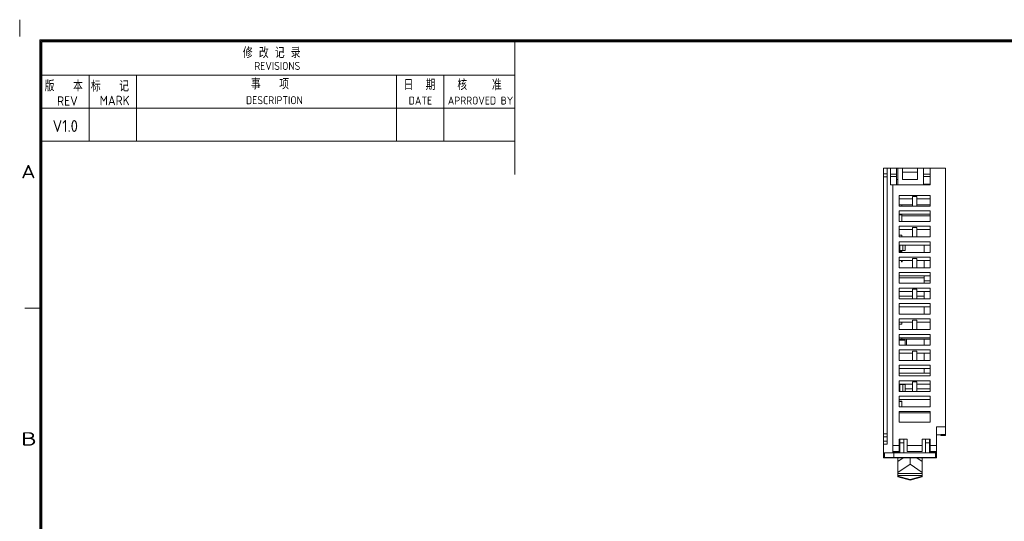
# Model space of a CAD drawing. Header units: inches. Extents: x 455 to 954, y 159 to 508.
# Tile 7 of 12: x 455 to 698, y 384 to 508. Entities that reach past the tile are written whole.
import ezdxf
from ezdxf.enums import TextEntityAlignment as Align

# ---------------------------------------------------------------- set-up
doc = ezdxf.new("R2010")
doc.units = ezdxf.units.IN
doc.header["$LTSCALE"] = 23.1
doc.header["$MEASUREMENT"] = 0
doc.layers.get('0').update_dxf_attribs({"lineweight": 18})
for name, color, linetype, lineweight in [('1_15_1_1', 7, 'Continuous', 18), ('1_4_1_3', 7, 'Continuous', 18), ('1_6', 7, 'Continuous', 18)]:
    doc.layers.add(name, color=color, linetype=linetype, lineweight=lineweight)
doc.styles.get("Standard").update_dxf_attribs({"font": 'isocp3.shx', "bigfont": 'gbcbig.shx'})

# ---------------------------------------------------------------- blocks, each defined once
blk = doc.blocks.new('图表_1')
for p, q in [((-136.31, 145.71), (-136.31, 142.16)), ((-132.06, -150.46), (-132.06, 141.45)), ((-132.06, 141.45), (288.01, 141.45)), ((-131.83, -150.23), (-131.83, 141.23)), ((-131.83, 141.23), (287.78, 141.23)), ((-131.6, -150), (-131.6, 141)), ((-131.6, 141), (287.55, 141)), ((-31.24, 112.9), (-31.24, 141)), ((-131.6, 133.97), (-31.24, 133.97)), ((-121.57, 119.92), (-121.57, 133.97)), ((-111.53, 119.92), (-111.53, 133.97)), ((-56.33, 119.92), (-56.33, 133.97)), ((-46.3, 119.92), (-46.3, 133.97)), ((-131.6, 126.95), (-31.24, 126.95)), ((-131.6, 119.92), (-31.24, 119.92)), ((-131.83, 84.52), (-135.23, 84.52))]:
    blk.add_line(p, q)
for s, width, p in [('A', 1.33333, (-136.01, 112.08)), ('B', 1.53846, (-136.01, 55.38))]:
    blk.add_text(s, height=2.84, dxfattribs=dict(width=width)).set_placement(p)
blk = doc.blocks.new('hcfa图表_1')
blk.add_blockref('图表_1', (-366.29, 186.04))
blk = doc.blocks.new('标记_1')
blk.add_text('MARK', height=2.007).set_placement((1.29, -4.57))
at = {"insert": (-0.58, -1.67), "char_height": 2.3, "width": 13.3523, "attachment_point": 7}
blk.add_mtext('标   记', dxfattribs=at)
blk = doc.blocks.new('事项_1')
blk.add_text('DESCRIPTION', height=1.7).set_placement((-1.75, -4.85))
at = {"insert": (-0.71, -1.71), "char_height": 2.3, "width": 13.1511, "attachment_point": 7}
blk.add_mtext('事   项', dxfattribs=at)
blk = doc.blocks.new('日期_1')
blk.add_text('DATE', height=1.7).set_placement((0.98, -3.89))
at = {"insert": (-0.12, -0.84), "char_height": 2.3, "width": 10.1857, "attachment_point": 7}
blk.add_mtext('日  期', dxfattribs=at)
blk = doc.blocks.new('核准_1')
at = {"attachment_point": 7}
for s, insert, char_height, width in [('核    准', (0, -2.45), 2.3, 15.3977), ('APRROVED BY ', (-2.03, -5.5), 1.7, 20.2179)]:
    blk.add_mtext(s, dxfattribs=dict(at, insert=insert, char_height=char_height, width=width))
blk = doc.blocks.new('修改记录_1')
blk.add_text('REVISIONS', height=1.7).set_placement((2.4, -4.92))
at = {"insert": (0, -2.41), "char_height": 2.3, "width": 20.2236, "attachment_point": 7}
blk.add_mtext('修 改 记 录', dxfattribs=at)
blk = doc.blocks.new('禾川制图_1')
for name, p in [('hcfa图表_1', (502.61, -331.75)), ('修改记录_1', (47.39, -5.74)), ('标记_1', (15.69, -13.57)), ('事项_1', (49.78, -13.07)), ('日期_1', (81.59, -14.11)), ('核准_1', (92.9, -12.5))]:
    blk.add_blockref(name, p)
blk.add_text('REV', height=2.007).set_placement((7.93, -18.24))
at = {"insert": (5.32, -15.19), "char_height": 2.3, "width": 13.5248, "attachment_point": 7}
blk.add_mtext('版   本', dxfattribs=at)
for tag, p in [('V1.0', (7, -23.81)), ('XXXX', (49.65, -23.5)), ('XXXC', (81.79, -23.79)), ('XXXO', (93.95, -23.72))]:
    blk.add_attdef(tag, p, '', height=2.51)
blk.add_attdef('XXXY', (16.61, -23.72), '', height=2.51, rotation=0.6331)
for tag, p in [('XXXE', (315.81, -269.3)), ('XXXC', (348.56, -269.3)), ('XXXA', (399.26, -269.34)), ('XXXF', (315.77, -276.23)), ('XXXD', (349.08, -276.23)), ('XXXG', (273.32, -276.51)), ('XXXB', (399.16, -276.49)), ('XXXJ', (273.46, -283.93)), ('XXXP', (301.31, -291.91)), ('XXXN', (318.17, -292)), ('XXXQ', (335.14, -291.8)), ('XXXO', (351.7, -291.85)), ('XXXM', (277.01, -293.42))]:
    blk.add_attdef(tag, text='', height=2.51).set_placement(p, align=Align.CENTER)

msp = doc.modelspace()

# ---------------------------------------------------------------- linework, layer by layer
at = {"color": 7, "linetype": 'Continuous'}
for p, q in [((667.96, 399.75), (667.96, 471.05)), ((667.96, 471.05), (683.16, 471.05)), ((668.86, 403.14), (668.86, 471.05)), ((669.66, 466.95), (669.66, 471.05)), ((671.16, 471.05), (671.16, 466.95)), ((671.46, 466.95), (671.46, 471.05)), ((672.61, 468.25), (672.61, 471.05)), ((676.31, 468.25), (676.31, 471.05)), ((677.76, 467.15), (677.76, 471.05)), ((679.46, 466.95), (679.46, 471.05)), ((683.16, 405.25), (683.16, 471.05)), ((668.86, 469.65), (667.96, 469.65)), ((668.86, 468.94), (667.96, 468.94)), ((671.16, 469.55), (669.66, 469.55)), ((671.16, 469.05), (669.66, 469.05)), ((671.16, 468.25), (671.46, 468.25)), ((672.61, 470.05), (676.31, 470.05)), ((676.31, 468.25), (672.61, 468.25)), ((679.46, 469.55), (677.76, 469.55)), ((679.46, 469.05), (677.76, 469.05)), ((679.46, 466.95), (669.66, 466.95)), ((670.26, 401.13), (670.26, 466.95)), ((679.46, 467.15), (677.76, 467.15)), ((677.81, 466.95), (677.81, 467.15)), ((679.26, 467.15), (679.26, 466.95)), ((671.76, 461.75), (671.76, 464.35)), ((671.76, 464.35), (679.46, 464.35)), ((671.76, 463.55), (675.11, 463.55)), ((675.11, 461.75), (675.11, 464.05)), ((676.11, 464.05), (675.11, 464.05)), ((676.11, 464.05), (676.11, 461.75)), ((676.11, 463.55), (679.46, 463.55)), ((679.46, 461.75), (679.46, 464.35)), ((675.11, 462.05), (671.76, 462.05)), ((679.46, 461.75), (671.76, 461.75)), ((672.46, 461.75), (672.46, 462.05)), ((679.46, 462.05), (676.11, 462.05)), ((671.76, 457.95), (671.76, 460.55)), ((671.76, 460.55), (679.46, 460.55)), ((671.76, 459.75), (679.46, 459.75)), ((672.46, 459.55), (671.76, 459.55)), ((672.46, 457.95), (672.46, 459.75)), ((679.46, 459.3), (672.46, 459.3)), ((679.46, 457.95), (679.46, 460.55)), ((679.46, 457.95), (671.76, 457.95)), ((671.76, 454.15), (671.76, 456.75)), ((671.76, 456.75), (679.46, 456.75)), ((671.76, 455.95), (675.11, 455.95)), ((675.11, 454.15), (675.11, 456.45)), ((676.11, 456.45), (675.11, 456.45)), ((676.11, 456.45), (676.11, 454.15)), ((676.11, 455.95), (679.46, 455.95)), ((679.46, 454.15), (679.46, 456.75)), ((672.46, 454.55), (671.76, 454.55)), ((679.46, 454.15), (671.76, 454.15)), ((672.46, 454.15), (672.46, 454.55)), ((671.76, 450.35), (671.76, 452.95)), ((671.76, 452.95), (679.46, 452.95)), ((671.76, 452.15), (679.46, 452.15)), ((671.96, 452.15), (671.96, 450.8)), ((672.66, 452.15), (672.66, 450.8)), ((673.26, 452.15), (673.26, 450.8)), ((677.96, 450.35), (677.96, 452.15)), ((679.46, 450.35), (679.46, 452.95)), ((671.76, 450.8), (673.26, 450.8)), ((672.46, 450.55), (671.76, 450.55)), ((679.46, 450.35), (671.76, 450.35)), ((671.76, 446.55), (671.76, 449.15)), ((671.76, 449.15), (679.46, 449.15)), ((675.11, 446.55), (675.11, 448.85)), ((676.11, 448.85), (675.11, 448.85)), ((676.11, 448.85), (676.11, 446.55)), ((679.46, 446.55), (679.46, 449.15)), ((671.76, 448.35), (675.11, 448.35)), ((679.46, 446.55), (671.76, 446.55)), ((676.11, 448.35), (679.46, 448.35)), ((677.96, 446.55), (677.96, 448.35)), ((671.76, 442.75), (671.76, 445.35)), ((671.76, 445.35), (679.46, 445.35)), ((671.76, 444.55), (679.46, 444.55)), ((677.96, 444.05), (671.76, 444.05)), ((677.96, 442.75), (677.96, 444.55)), ((679.46, 442.75), (679.46, 445.35)), ((679.46, 442.75), (671.76, 442.75)), ((671.76, 438.95), (671.76, 441.55)), ((671.76, 441.55), (679.46, 441.55)), ((675.11, 438.95), (675.11, 441.25)), ((676.11, 441.25), (675.11, 441.25)), ((676.11, 441.25), (676.11, 438.95)), ((679.46, 443.35), (677.96, 443.35)), ((679.46, 438.95), (679.46, 441.55)), ((671.76, 440.75), (675.11, 440.75)), ((675.11, 439.55), (671.76, 439.55)), ((679.46, 438.95), (671.76, 438.95)), ((676.11, 440.75), (679.46, 440.75)), ((677.96, 439.55), (676.11, 439.55)), ((677.96, 438.95), (677.96, 440.75)), ((671.76, 435.15), (671.76, 437.75)), ((671.76, 437.75), (679.46, 437.75)), ((671.76, 436.95), (679.46, 436.95)), ((677.96, 435.15), (677.96, 436.95)), ((679.46, 435.15), (679.46, 437.75)), ((679.46, 435.15), (671.76, 435.15)), ((671.76, 431.35), (671.76, 433.95)), ((671.76, 433.95), (679.46, 433.95)), ((679.46, 431.35), (679.46, 433.95)), ((671.76, 433.15), (675.11, 433.15)), ((672.46, 432.7), (671.76, 432.7)), ((672.46, 432.7), (672.46, 433.15)), ((675.11, 431.35), (675.11, 433.65)), ((676.11, 433.65), (675.11, 433.65)), ((676.11, 433.65), (676.11, 431.35)), ((676.11, 433.15), (679.46, 433.15)), ((679.46, 431.35), (671.76, 431.35)), ((671.76, 427.55), (671.76, 430.15)), ((671.76, 430.15), (679.46, 430.15)), ((671.76, 429.35), (679.46, 429.35)), ((672.46, 428.95), (672.46, 429.35)), ((679.46, 427.55), (679.46, 430.15)), ((671.76, 428.95), (679.46, 428.95)), ((671.76, 428.75), (673.26, 428.75)), ((679.46, 427.55), (671.76, 427.55)), ((673.26, 427.55), (673.26, 428.75)), ((673.56, 428.95), (673.56, 427.55)), ((677.96, 427.55), (677.96, 428.95)), ((671.76, 423.75), (671.76, 426.35)), ((671.76, 426.35), (679.46, 426.35)), ((671.76, 425.55), (675.11, 425.55)), ((675.11, 423.75), (675.11, 426.05)), ((676.11, 426.05), (675.11, 426.05)), ((676.11, 426.05), (676.11, 423.75)), ((676.11, 425.55), (679.46, 425.55)), ((677.96, 423.75), (677.96, 425.55)), ((679.46, 423.75), (679.46, 426.35)), ((679.46, 423.75), (671.76, 423.75)), ((671.76, 419.95), (671.76, 422.55)), ((671.76, 422.55), (679.46, 422.55)), ((679.46, 419.95), (679.46, 422.55)), ((671.76, 421.75), (679.46, 421.75)), ((671.76, 420.65), (677.96, 420.66)), ((679.46, 419.95), (671.76, 419.95)), ((677.96, 420.65), (677.96, 421.75)), ((679.46, 420.66), (677.96, 420.66)), ((671.76, 416.15), (671.76, 418.75)), ((671.76, 418.75), (679.46, 418.75)), ((671.76, 417.95), (675.11, 417.95)), ((671.76, 417.85), (673.26, 417.85)), ((671.96, 417.85), (671.96, 416.15)), ((672.66, 417.85), (672.66, 416.15)), ((673.26, 417.85), (673.26, 416.15)), ((675.11, 416.15), (675.11, 418.45)), ((676.11, 418.45), (675.11, 418.45)), ((676.11, 418.45), (676.11, 416.15)), ((676.11, 417.95), (679.46, 417.95)), ((679.46, 416.15), (679.46, 418.75)), ((679.46, 416.15), (671.76, 416.15)), ((671.76, 412.35), (671.76, 414.95)), ((671.76, 414.95), (679.46, 414.95)), ((675.11, 416.75), (673.26, 416.75)), ((679.46, 416.75), (676.11, 416.75)), ((679.46, 412.35), (679.46, 414.95)), ((671.76, 414.15), (679.46, 414.15)), ((672.46, 413.77), (671.76, 413.77)), ((671.76, 413.67), (672.46, 413.67)), ((679.46, 412.35), (671.76, 412.35)), ((672.46, 412.35), (672.46, 413.77)), ((671.76, 408.55), (671.76, 411.15)), ((671.76, 411.15), (679.46, 411.15)), ((679.46, 410.85), (671.76, 410.85)), ((679.46, 411.15), (679.46, 408.55)), ((679.46, 408.55), (671.76, 408.55)), ((680.96, 399.75), (680.96, 407.45)), ((683.16, 407.45), (680.96, 407.45)), ((668.86, 405.67), (667.96, 405.67)), ((668.86, 404.96), (667.96, 404.96)), ((680.96, 405.45), (682.06, 405.45)), ((682.06, 405.25), (682.06, 405.55)), ((682.06, 405.55), (683.16, 405.55)), ((682.06, 405.25), (683.16, 405.25)), ((668.86, 403.85), (667.96, 403.85)), ((668.86, 403.14), (667.96, 403.14)), ((670.26, 402.85), (671.76, 402.85)), ((671.76, 401.05), (671.76, 404.35)), ((673.76, 404.35), (671.76, 404.35)), ((671.96, 404.25), (671.76, 404.25)), ((671.96, 402.65), (671.76, 402.65)), ((671.96, 404.35), (671.96, 401.05)), ((672.96, 403.45), (671.96, 403.45)), ((672.96, 401.05), (672.96, 404.35)), ((673.76, 401.33), (673.76, 404.35)), ((677.46, 402.85), (673.76, 402.85)), ((677.46, 404.35), (677.46, 401.33)), ((679.46, 404.35), (677.46, 404.35)), ((678.26, 404.35), (678.26, 401.05)), ((679.26, 403.45), (678.26, 403.45)), ((679.26, 401.05), (679.26, 404.35)), ((679.26, 404.25), (679.46, 404.25)), ((679.26, 402.65), (679.46, 402.65)), ((679.46, 401.05), (679.46, 404.35)), ((679.46, 402.85), (680.96, 402.85)), ((680.96, 401.05), (667.96, 401.05)), ((667.96, 400.15), (668.16, 400.15)), ((668.16, 399.85), (668.16, 401.05)), ((671.76, 401.35), (670.26, 401.35)), ((671.76, 401.13), (670.26, 401.13)), ((670.46, 399.85), (670.46, 401.05)), ((671.22, 401.34), (671.19, 401.19)), ((671.76, 401.19), (671.19, 401.19)), ((671.22, 401.34), (671.76, 401.34)), ((677.46, 401.35), (673.76, 401.35)), ((673.76, 401.33), (677.46, 401.33)), ((680.96, 401.35), (679.46, 401.35)), ((679.46, 401.34), (680.01, 401.34)), ((680.04, 401.19), (679.46, 401.19)), ((680.96, 401.13), (679.46, 401.13)), ((680.01, 401.34), (680.04, 401.19)), ((680.76, 399.83), (680.76, 401.05)), ((680.76, 400.15), (680.96, 400.15)), ((667.96, 399.75), (680.96, 399.75)), ((668.16, 399.85), (680.76, 399.85)), ((669.1, 399.85), (669.1, 399.83)), ((669.1, 399.83), (680.76, 399.83)), ((669.29, 399.83), (669.29, 399.8)), ((669.29, 399.8), (670.06, 399.8)), ((669.31, 399.85), (669.31, 399.83)), ((669.32, 399.83), (669.32, 399.85)), ((669.33, 399.83), (669.33, 399.8)), ((669.36, 399.85), (669.36, 399.83)), ((669.38, 399.85), (669.38, 399.83)), ((669.38, 399.85), (669.38, 399.83)), ((669.45, 399.83), (669.45, 399.8)), ((669.52, 399.85), (669.52, 399.83)), ((669.54, 399.85), (669.54, 399.83)), ((669.56, 399.83), (669.56, 399.85)), ((669.64, 399.85), (669.64, 399.83)), ((669.65, 399.83), (669.65, 399.8)), ((669.71, 399.83), (669.71, 399.85)), ((669.77, 399.85), (669.77, 399.83)), ((669.8, 399.85), (669.8, 399.83)), ((669.81, 399.83), (669.81, 399.85)), ((669.82, 399.83), (669.82, 399.85)), ((669.87, 399.83), (669.87, 399.85)), ((669.89, 399.83), (669.89, 399.85)), ((669.91, 399.83), (669.91, 399.85)), ((669.93, 399.83), (669.93, 399.8)), ((669.99, 399.83), (669.99, 399.85)), ((670.06, 399.83), (670.06, 399.8)), ((670.15, 399.85), (670.15, 399.83)), ((670.19, 399.83), (670.19, 399.85)), ((670.26, 399.83), (670.26, 399.85)), ((670.27, 399.85), (670.27, 399.83)), ((670.27, 399.83), (670.27, 399.85)), ((670.27, 399.83), (670.27, 399.85)), ((670.3, 399.83), (670.3, 399.85)), ((670.31, 399.85), (670.31, 399.83)), ((671.09, 399.85), (671.09, 399.83)), ((671.25, 399.85), (671.25, 399.83)), ((671.46, 399.83), (671.46, 399.75)), ((671.71, 399.85), (671.71, 399.83)), ((672.01, 399.85), (672.01, 399.83)), ((672.34, 399.85), (672.34, 399.83)), ((672.37, 399.83), (672.37, 399.85)), ((672.39, 399.85), (672.39, 399.83)), ((672.46, 399.85), (672.46, 399.83)), ((672.64, 399.85), (672.64, 399.83)), ((673.01, 399.85), (673.01, 399.83)), ((673.18, 399.83), (673.18, 399.85)), ((673.29, 399.85), (673.29, 399.83)), ((673.31, 399.85), (673.31, 399.83)), ((673.51, 399.85), (673.51, 399.83)), ((673.53, 399.85), (673.53, 399.83)), ((673.54, 399.85), (673.54, 399.83)), ((673.78, 399.83), (673.78, 399.85)), ((673.92, 399.85), (673.92, 399.83)), ((673.97, 399.85), (673.97, 399.83)), ((674.07, 399.83), (674.07, 399.85)), ((674.18, 399.83), (674.18, 399.8)), ((674.18, 399.8), (675.25, 399.8)), ((674.23, 399.83), (674.23, 399.8)), ((674.24, 399.83), (674.24, 399.8)), ((674.28, 399.83), (674.28, 399.85)), ((674.35, 399.8), (674.35, 399.83)), ((674.39, 399.8), (674.39, 399.83)), ((674.53, 399.8), (674.53, 399.83)), ((674.72, 399.8), (674.72, 399.83)), ((674.99, 399.8), (674.99, 399.83)), ((675.02, 399.83), (675.02, 399.85)), ((675.11, 399.8), (675.11, 399.83)), ((675.23, 399.83), (675.23, 399.85)), ((675.23, 399.8), (675.23, 399.83)), ((675.25, 399.8), (675.25, 399.83)), ((675.37, 399.8), (675.37, 399.78)), ((676.3, 399.8), (675.37, 399.8)), ((676.3, 399.78), (675.37, 399.78)), ((675.39, 399.85), (675.39, 399.83)), ((675.54, 399.8), (675.54, 399.78)), ((675.8, 399.8), (675.8, 399.78)), ((675.81, 399.83), (675.81, 399.85)), ((675.94, 399.8), (675.94, 399.78)), ((676.06, 399.8), (676.06, 399.78)), ((676.1, 399.83), (676.1, 399.85)), ((676.11, 399.8), (676.11, 399.78)), ((676.29, 399.8), (676.29, 399.78)), ((676.3, 399.85), (676.3, 399.83)), ((676.3, 399.8), (676.3, 399.78)), ((676.3, 399.8), (676.3, 399.78)), ((676.32, 399.83), (676.32, 399.85)), ((676.33, 399.83), (676.33, 399.85)), ((676.36, 399.83), (676.36, 399.85)), ((676.52, 399.85), (676.52, 399.83)), ((676.6, 399.85), (676.6, 399.83)), ((676.6, 399.8), (676.6, 399.83)), ((677.6, 399.8), (676.6, 399.8)), ((676.79, 399.8), (676.79, 399.83)), ((676.93, 399.8), (676.93, 399.83)), ((677.02, 399.85), (677.02, 399.83)), ((677.22, 399.8), (677.22, 399.83)), ((677.43, 399.8), (677.43, 399.83)), ((677.44, 399.85), (677.44, 399.83)), ((677.44, 399.8), (677.44, 399.83)), ((677.55, 399.85), (677.55, 399.83)), ((677.6, 399.8), (677.6, 399.83)), ((677.66, 399.85), (677.66, 399.83)), ((677.77, 399.83), (677.77, 399.85)), ((677.98, 399.85), (677.98, 399.83)), ((678.24, 399.85), (678.24, 399.83)), ((678.27, 399.85), (678.27, 399.83)), ((678.48, 399.83), (678.48, 399.85)), ((678.58, 399.85), (678.58, 399.83)), ((678.66, 399.85), (678.66, 399.83)), ((678.76, 399.85), (678.76, 399.83)), ((678.78, 399.85), (678.78, 399.83)), ((679.02, 399.83), (679.02, 399.85)), ((679.15, 399.85), (679.15, 399.83)), ((679.21, 399.85), (679.21, 399.83)), ((679.3, 399.85), (679.3, 399.83)), ((679.37, 399.85), (679.37, 399.83)), ((679.6, 399.83), (679.6, 399.85)), ((679.92, 399.85), (679.92, 399.83)), ((680.2, 399.85), (680.2, 399.83)), ((680.44, 399.85), (680.44, 399.83)), ((680.44, 399.83), (680.44, 399.85))]:
    msp.add_line(p, q, dxfattribs=at)
at = {"layer": '1_15_1_1', "color": 7, "linetype": 'Continuous'}
msp.add_line((672.46, 450.35), (672.46, 450.8), dxfattribs=at)
at = {"layer": '1_4_1_3', "color": 7, "linetype": 'Continuous'}
for p, q in [((672.36, 448.35), (672.36, 448.05)), ((672.36, 448.05), (672.56, 448.05)), ((672.56, 448.35), (672.56, 448.05))]:
    msp.add_line(p, q, dxfattribs=at)
at = {"layer": '1_6', "color": 7, "linetype": 'Continuous'}
for p, q in [((671.46, 395.12), (671.46, 399.75)), ((671.46, 398.85), (672.8, 399.75)), ((671.46, 396.2), (674.46, 398.24)), ((674.46, 399.75), (674.46, 398.24)), ((674.46, 398.24), (677.46, 396.2)), ((677.46, 398.85), (676.13, 399.75)), ((677.46, 395.12), (677.46, 399.75)), ((671.46, 395.91), (677.46, 395.91)), ((677.46, 395.41), (671.46, 395.41)), ((674.46, 394.46), (671.46, 395.26)), ((677.46, 395.26), (674.46, 394.46)), ((674.46, 394.33), (671.46, 395.12)), ((677.46, 395.12), (674.46, 394.33)), ((674.46, 394.33), (674.46, 394.46))]:
    msp.add_line(p, q, dxfattribs=at)

# ---------------------------------------------------------------- block references
ref = msp.add_blockref('禾川制图_1', (455.26, 507.59), dxfattribs=dict(xscale=1.159979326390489, yscale=1.159979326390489, zscale=1.159979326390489))
ref.add_attrib('V1.0', 'V1.0', (463.38, 479.98), dxfattribs={"height": 2.91})

doc.saveas('drawing.dxf')
